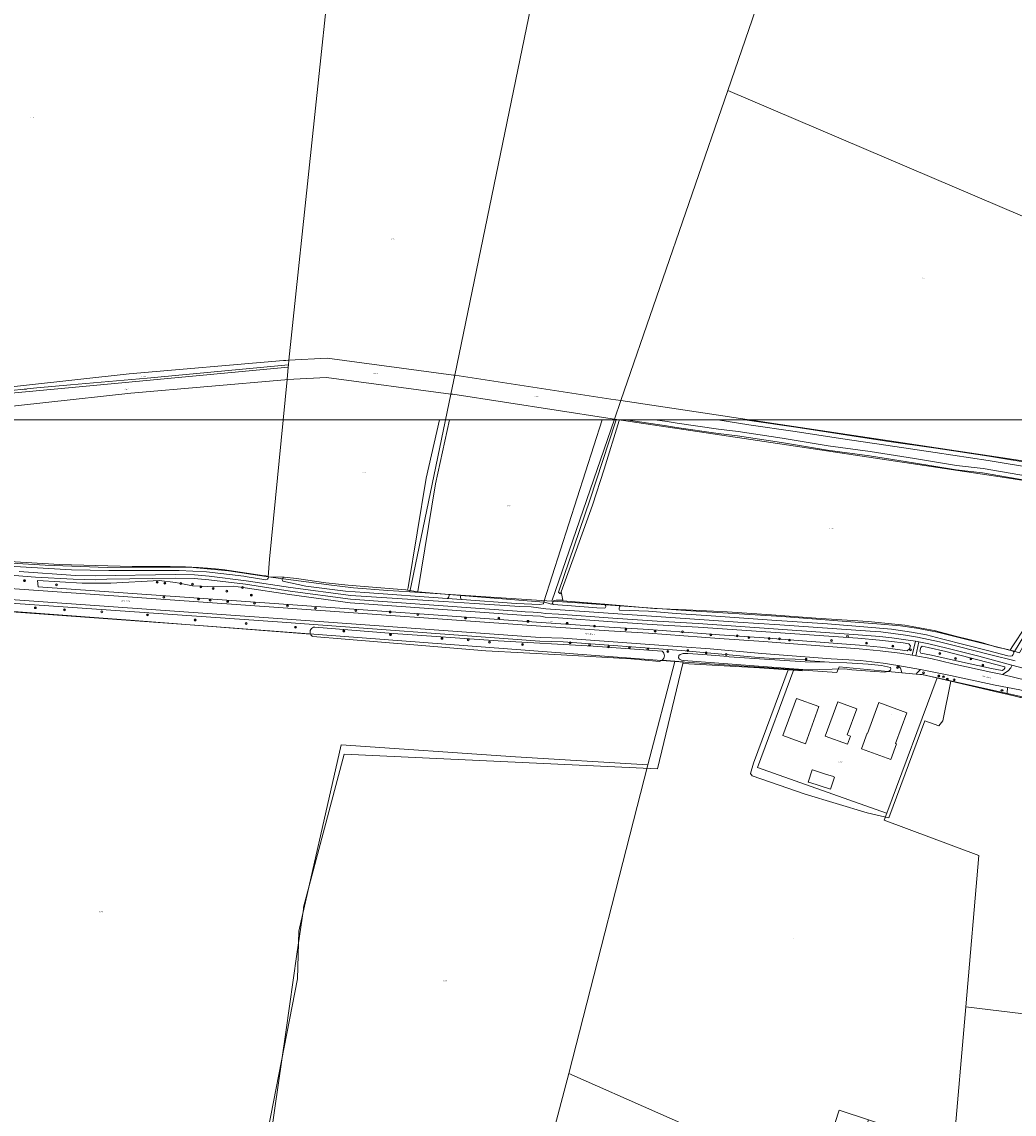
# Model space of a CAD drawing. Header units: metres. Extents: x 207466 to 209466, y 475780 to 477780.
# Tile 152 of 189: x 208137 to 208549, y 477073 to 477527. Entities that reach past the tile are written whole.
import ezdxf
from ezdxf.enums import TextEntityAlignment as Align

# ---------------------------------------------------------------- set-up
doc = ezdxf.new("R2010")
doc.units = ezdxf.units.M
doc.linetypes.add('IE-TERREINAFSCHEIDING-KUNSTMATIG', pattern=[0])
doc.layers.get('0').update_dxf_attribs({"color": 253, "linetype": 'CONTINUOUS'})
for name, color, linetype, lineweight, true_color in [('B-OG-WA-SLOOT_WATER-A', 7, 'CONTINUOUS', 0, 0x478c9a), ('B-RO-GR-BOOM-S', 7, 'CONTINUOUS', 0, 0x6d8a47), ('B-RO-GR-BOS_GEMENGD-GV', 7, 'CONTINUOUS', 0, 0x6d8a47), ('B-RO-GR-BOUWLAND-GV', 7, 'CONTINUOUS', 0, 0x6d8a47), ('B-RO-GR-GRAS-GV', 7, 'CONTINUOUS', 0, 0x6d8a47), ('B-RO-GR-HOUTWAL-GV', 7, 'CONTINUOUS', 0, 0x6d8a47), ('B-RO-KL-WATER_BRANDLEIDING_PUT-S', 7, 'CONTINUOUS', 0, 0x478c9a), ('B-RO-OG-BEBOUWING-GV', 7, 'CONTINUOUS', 0, 0xa50000), ('B-RO-OG-WATER_GREPPEL-GV', 7, 'CONTINUOUS', 0, 0x478c9a), ('B-RO-OG-WATER_SLOOT-GV', 7, 'CONTINUOUS', 0, 0x478c9a)]:
    doc.layers.add(name, color=color, linetype=linetype, lineweight=lineweight, true_color=true_color)
for name, color, linetype, lineweight in [('B-RO-IE-TERREINAFSCHEIDING_KUNSTMATIG_HEKWERK_RASTER-G', 253, 'IE-TERREINAFSCHEIDING-KUNSTMATIG', 0), ('B-RO-OG-BEBOUWING-T18', 7, 'CONTINUOUS', 0), ('B-RO-OG-TERREIN_CULTUURSCHEIDING-GV', 253, 'CONTINUOUS', 0), ('B-RO-OG-TERREIN_ERF-GV', 253, 'CONTINUOUS', 0), ('B-RO-OG-TOPOGRAFIE-T18', 7, 'CONTINUOUS', 0), ('B-RO-OG-WEG-GV', 253, 'CONTINUOUS', 0), ('B-RO-VH-VERHARDING_ASFALT-GV', 253, 'CONTINUOUS', 0), ('B-RO-VH-VERHARDING_BETONSTRAATSTEEN-GV', 253, 'CONTINUOUS', 0), ('B-WE-KG-GRENS_PERCEEL-GV', 150, 'CONTINUOUS', 18), ('B-WE-KG-GRENS_PERCEEL-S', 150, 'CONTINUOUS', 25)]:
    doc.layers.add(name, color=color, linetype=linetype, lineweight=lineweight)
doc.styles.add('NLCS-ISO', font='NLCS-ISO.ttf')
doc.styles.add('NLCS-ISO-M200-T18', font='NLCS-ISO.ttf', dxfattribs={"height": 1.8})

# ---------------------------------------------------------------- blocks, each defined once
blk = doc.blocks.new('SKL-WATER_BRANDKRAAN_BRANDPUT-SO1')
at = {"color": 0, "linetype": 'ByBlock', "lineweight": -2}
blk.add_ellipse((0, 0), major_axis=(2.5, 0), ratio=0.54, dxfattribs=at)
at = {"color": 0, "linetype": 'ByBlock', "lineweight": -2, "insert": (0.1554, 0), "char_height": 1.5, "attachment_point": 5, "line_spacing_factor": 0.8, "style": 'NLCS-ISO'}
blk.add_mtext('{\\C0;bk}', dxfattribs=at)
blk = doc.blocks.new('SGR-BOOM_01-SO1')
at = {"linetype": 'Continuous'}
h = blk.add_hatch(color=0, dxfattribs=at)
edge = h.paths.add_edge_path()
edge.add_arc((0, 0), 0.25, 0, 360)
at = {"color": 0, "linetype": 'ByBlock', "lineweight": -2}
for radius in [2, 0.25]:
    blk.add_circle((0, 0), radius, dxfattribs=at)
blk = doc.blocks.new('SKG-PERCEELNUMMER-SO')
at = {"style": 'NLCS-ISO', "oblique": 10, "flags": 1}
blk.add_attdef('GEMEENTECODE', text='', height=1.8, dxfattribs=at).set_placement((0, 2.6), align=Align.MIDDLE_CENTER)
at = {"style": 'NLCS-ISO', "oblique": 10}
blk.add_attdef('SECTIE', text='', height=1.8, dxfattribs=at).set_placement((-0.5, 0), align=Align.MIDDLE_RIGHT)
blk.add_attdef('PERCEELNUMMER', text='', height=1.8, dxfattribs=at).set_placement((0.5, 0), align=Align.MIDDLE_LEFT)

msp = doc.modelspace()

# ---------------------------------------------------------------- linework, layer by layer
at = {"layer": 'B-OG-WA-SLOOT_WATER-A', "flags": 128}
for points in [[(208426.1, 477361.42), (208399.99, 477361.42), (208405.09, 477360.67), (208409.19, 477359.99), (208426.44, 477357.44), (208434.53, 477356.47), (208452.85, 477353.69), (208471.98, 477350.55), (208489.4, 477348.18), (208507.81, 477345.29), (208525.38, 477342.37), (208536.37, 477341.09), (208554.9, 477337.99)], [(208557.77, 477341.27), (208538.52, 477344.41), (208516.48, 477347.74), (208495.93, 477350.77), (208477.06, 477353.59), (208458.33, 477356.47), (208438.99, 477359.3), (208426.1, 477361.42)]]:
    msp.add_lwpolyline(points, dxfattribs=at)
at = {"layer": 'B-RO-GR-BOS_GEMENGD-GV', "flags": 128}
for points in [[(208256.79, 477272.26), (208181.8, 477278.05), (208008.32, 477290.94), (207922.26, 477297.69), (207919.07, 477297.96), (207919.13, 477295.8), (207919.74, 477293.6), (207920.72, 477291.54), (207920.99, 477290.96), (207920.93, 477290.93), (207921.58, 477289.28), (207923.32, 477286.16), (207932.64, 477268.1), (207948.08, 477239.93), (207961.33, 477213.82), (207971.35, 477194.89), (207981.41, 477176.97), (207991.3, 477158.84), (208005.14, 477132.04), (208016.75, 477110.97), (208026.71, 477092.18), (208037.51, 477071.24)], [(208401.89, 477260.98), (208390.02, 477261.98), (208360.98, 477263.65), (208329.73, 477265.34), (208299.71, 477267.88), (208271.25, 477270.25), (208257.77, 477271.32)], [(208237.16, 477041.77), (208246.49, 477106.89), (208251.13, 477139.3), (208253.81, 477158.04), (208253.93, 477158.89), (208270.74, 477222.39), (208401.04, 477216.31), (208411.59, 477260.15)], [(208411.59, 477260.15), (208411.74, 477260.78), (208402.91, 477261.43)]]:
    msp.add_lwpolyline(points, dxfattribs=at)
at = {"layer": 'B-RO-GR-BOS_GEMENGD-GV'}
for centre, radius, start, end in [((208258.62, 477273.17), 2.04, 206.603, 245.4846), ((208401.45, 477263.37), 2.43, 280.315, 307.0081)]:
    msp.add_arc(centre, radius, start, end, dxfattribs=at)
at = {"layer": 'B-RO-GR-BOUWLAND-GV', "flags": 128}
for points in [[(208387.91, 477361.42), (208385.3, 477361.42), (208385.17, 477361.02), (208378.81, 477340.92), (208374.05, 477325.9), (208365.92, 477303.56), (208360.95, 477289.92), (208361.7, 477286.41), (208361.74, 477286.2), (208378.97, 477284.72), (208385.52, 477284.16), (208399.84, 477282.93), (208413.02, 477282.45), (208429.96, 477281.55), (208448.37, 477280.26), (208466.91, 477278.9), (208488.63, 477277.56), (208503.82, 477276.04), (208516.08, 477273.79), (208525.44, 477271.3), (208535.68, 477268.79), (208542.14, 477266.88), (208546.7, 477265.88), (208547.7, 477265.59), (208548.54, 477267.03), (208559.77, 477284.19)], [(208554.63, 477336.21), (208536.11, 477339.31), (208525.13, 477340.58), (208507.52, 477343.52), (208489.14, 477346.4), (208471.71, 477348.77), (208452.57, 477351.91), (208434.29, 477354.68), (208426.2, 477355.66), (208408.91, 477358.21), (208404.81, 477358.89), (208390.81, 477360.97), (208387.91, 477361.42)], [(208607.45, 477361.42), (208437.15, 477361.42), (208439.27, 477361.08), (208458.59, 477358.25), (208477.33, 477355.37), (208496.19, 477352.55), (208516.74, 477349.52), (208538.79, 477346.19), (208558.04, 477343.05), (208576.77, 477340.48), (208582.91, 477339.74), (208583.49, 477338.87), (208583.78, 477336.81), (208586.65, 477336.26), (208589.33, 477335.87), (208590.66, 477335.79), (208592.28, 477335.28), (208593.13, 477337.45), (208598.95, 477347.77), (208599.66, 477348.71), (208607.45, 477361.42)]]:
    msp.add_lwpolyline(points, dxfattribs=at)
at = {"layer": 'B-RO-GR-GRAS-GV', "flags": 128}
for points in [[(208310.44, 477361.42), (208085.17, 477361.42)], [(208124.52, 477302.84), (208152.43, 477301.22), (208182.7, 477300.35), (208198.43, 477300.46), (208204.89, 477300.21), (208210.26, 477300), (208215.72, 477299.59), (208220.23, 477299.21), (208237.68, 477296.55), (208238.28, 477296.47), (208239.46, 477296.17), (208245.86, 477296.01), (208250.95, 477295.38), (208263.15, 477293.65), (208272.41, 477292.67), (208284.19, 477291.72), (208296.47, 477290.69), (208297.16, 477290.57), (208297.35, 477291.64), (208304.89, 477337.14), (208310.44, 477361.42)], [(208378.03, 477361.42), (208314.57, 477361.42), (208308.74, 477334.82), (208301.45, 477290.04), (208301.42, 477289.84), (208314.26, 477288.78), (208319.3, 477288.37), (208353.72, 477285.53), (208353.79, 477285.73), (208378.03, 477361.42)], [(208122.04, 477301.16), (208140.92, 477299.95), (208157.49, 477299.02), (208172.96, 477298.77), (208188.14, 477298.8), (208202.17, 477298.71), (208213.58, 477298.12), (208229.04, 477296.32), (208229.6, 477296.19), (208238.25, 477294.92), (208238.92, 477295.14), (208239.23, 477295.54), (208239.46, 477296.17), (208238.28, 477296.47)], [(208238.28, 477296.47), (208237.68, 477296.55), (208220.23, 477299.21), (208215.72, 477299.59), (208210.26, 477300), (208204.89, 477300.21), (208198.43, 477300.46), (208182.7, 477300.35), (208152.43, 477301.22), (208124.52, 477302.84)]]:
    msp.add_lwpolyline(points, dxfattribs=at)
at = {"layer": 'B-RO-GR-HOUTWAL-GV', "flags": 128}
for points in [[(208314.57, 477361.42), (208310.44, 477361.42), (208304.89, 477337.14), (208297.35, 477291.64), (208297.16, 477290.57), (208301.42, 477289.84), (208301.45, 477290.04), (208308.74, 477334.82), (208314.57, 477361.42)], [(208383.9, 477361.42), (208378.03, 477361.42), (208353.79, 477285.73), (208356.79, 477284.8), (208357.38, 477285.07), (208357.4, 477285.23), (208357.81, 477286.08), (208358.15, 477286.31), (208358.86, 477286.43), (208361.33, 477286.43), (208361.7, 477286.41), (208360.95, 477289.92), (208360.66, 477289.26), (208360.48, 477289.08), (208360.24, 477289.29), (208359.91, 477289.72), (208373.03, 477328.32), (208383.49, 477360.12), (208383.9, 477361.42)], [(208228.73, 477291.62), (208224.61, 477292.25), (208216.99, 477291.95), (208207.68, 477292.32), (208202.17, 477293.48), (208200.6, 477293.81), (208193.9, 477294.56), (208173.79, 477293.44), (208161.87, 477293.44), (208143.33, 477294.55), (208143.57, 477291.96), (208243.62, 477284.84), (208352.67, 477277.16), (208362.97, 477276.39), (208380.95, 477275.18), (208397.43, 477274.17), (208426.75, 477271.98), (208445.33, 477270.76), (208457.76, 477269.77), (208484.96, 477267.73), (208493.79, 477266.86), (208501.94, 477265.84), (208504.78, 477265.38), (208505.85, 477266.13), (208506.26, 477267.45), (208505.46, 477268.25), (208503.1, 477268.62), (208498.25, 477269.26), (208493.37, 477269.77), (208484.36, 477270.56), (208417.9, 477275.18), (208400.83, 477276.22), (208382.39, 477277.43), (208359.78, 477279.03), (208354.27, 477279.32), (208352.43, 477279.72), (208349.25, 477279.97), (208345.97, 477280.04), (208344.48, 477280.21), (208273.23, 477285.36), (208248.12, 477288.73), (208229.61, 477291.51), (208228.73, 477291.62)], [(208510.56, 477264.38), (208514.91, 477263.59), (208524.09, 477261.43), (208539.84, 477258), (208544.34, 477257.22), (208545.04, 477257.55), (208545.44, 477258.15), (208545.44, 477258.67), (208534.23, 477261.64), (208520.96, 477265.03), (208513.49, 477266.78), (208511.1, 477267.25), (208510.44, 477266.77), (208510.05, 477265.19), (208510.56, 477264.38)]]:
    msp.add_lwpolyline(points, dxfattribs=at)
at = {"layer": 'B-RO-IE-TERREINAFSCHEIDING_KUNSTMATIG_HEKWERK_RASTER-G', "flags": 128}
msp.add_lwpolyline([(208399.84, 477282.93), (208361.74, 477286.2)], dxfattribs=at)
at = {"layer": 'B-RO-OG-BEBOUWING-GV', "flags": 128}
for points in [[(208458.77, 477245.56), (208453.2, 477230.11), (208462.6, 477226.72), (208468.17, 477242.17), (208458.77, 477245.56)], [(208481.26, 477229.96), (208479.89, 477230.46), (208483.91, 477241.28), (208476, 477244.22), (208470.7, 477229.95), (208479.98, 477226.51), (208481.26, 477229.96)], [(208488.15, 477231.11), (208485.79, 477224.59), (208498.09, 477220.14), (208500.44, 477226.64), (208500.02, 477226.79), (208504.65, 477239.6), (208492.99, 477243.82), (208488.35, 477231.04), (208488.15, 477231.11)], [(208473.82, 477213.21), (208471.36, 477213.98), (208465.54, 477215.85), (208465.33, 477215.91), (208463.68, 477210.79), (208463.94, 477210.71), (208472.96, 477207.81), (208474.58, 477212.9), (208473.82, 477213.21)]]:
    msp.add_lwpolyline(points, dxfattribs=at)
at = {"layer": 'B-RO-OG-TERREIN_CULTUURSCHEIDING-GV', "flags": 128}
for points in [[(208243.1, 477277.34), (208120.1, 477286), (207924.08, 477300.38), (207922.26, 477297.69), (208008.32, 477290.94), (208181.8, 477278.05), (208256.79, 477272.26)], [(208313.61, 477287.11), (208319.63, 477286.68)], [(208319.3, 477288.37), (208314.26, 477288.78)], [(208402.91, 477261.43), (208411.74, 477260.78), (208411.59, 477260.15), (208443.47, 477258.34), (208455.36, 477257.47), (208461.24, 477257.04), (208461.43, 477257.65), (208411.89, 477261.38), (208410.95, 477261.45), (208410.23, 477261.84), (208409.78, 477262.41), (208409.94, 477263.37), (208410.43, 477263.81), (208411.66, 477264.21), (208413.66, 477264.28), (208419.83, 477263.84), (208430.42, 477262.96), (208430.85, 477262.87), (208462.4, 477260.73), (208472.45, 477260.63), (208462.58, 477261.3), (208462.7, 477261.7), (208449.41, 477262.19), (208441.52, 477262.72), (208411.03, 477265.5), (208361.79, 477269.14), (208352.17, 477269.37), (208243.1, 477277.34)], [(208258.54, 477275.22), (208291.11, 477272.58), (208334.83, 477269.58), (208374.36, 477267.28), (208403.02, 477265.22)]]:
    msp.add_lwpolyline(points, dxfattribs=at)
at = {"layer": 'B-RO-OG-TERREIN_CULTUURSCHEIDING-GV'}
for centre, radius, start, end in [((208313.28, 477288.21), 1.14, 286.8047, 30.3168), ((208320.3, 477287.69), 1.21, 145.7461, 236.3102), ((208258.62, 477273.18), 2.04, 92.1985, 206.5777), ((208401.45, 477263.37), 2.43, 306.9986, 49.5813)]:
    msp.add_arc(centre, radius, start, end, dxfattribs=at)
at = {"layer": 'B-RO-OG-TERREIN_ERF-GV', "flags": 128}
for points in [[(208481.76, 477257.49), (208478.93, 477257.87), (208463.23, 477257.48), (208461.43, 477257.65), (208461.24, 477257.04), (208455.36, 477257.47), (208440.97, 477218.7), (208439.7, 477214.36), (208440.44, 477213.4), (208462.43, 477205.86), (208488.26, 477198.05), (208497.21, 477195.94), (208512.23, 477236.3), (208517.98, 477234.16), (208519.66, 477236.32), (208522.93, 477252.72), (208511.07, 477255.46), (208508.56, 477255.7), (208502.61, 477256.27), (208496.95, 477256.81), (208495.45, 477256.53), (208491.43, 477256.7), (208481.76, 477257.49)], [(208453.2, 477230.11), (208458.77, 477245.56), (208468.17, 477242.17), (208462.6, 477226.72), (208453.2, 477230.11)], [(208470.7, 477229.95), (208476, 477244.22), (208483.91, 477241.28), (208479.89, 477230.46), (208481.26, 477229.96), (208479.98, 477226.51), (208470.7, 477229.95)], [(208492.99, 477243.82), (208504.65, 477239.6), (208500.02, 477226.79), (208500.44, 477226.64), (208498.09, 477220.14), (208485.79, 477224.59), (208488.15, 477231.11), (208488.35, 477231.04), (208492.99, 477243.82)], [(208463.94, 477210.71), (208463.68, 477210.79), (208465.33, 477215.91), (208465.54, 477215.85), (208471.36, 477213.98), (208473.82, 477213.21), (208474.58, 477212.9), (208472.96, 477207.81), (208463.94, 477210.71)]]:
    msp.add_lwpolyline(points, dxfattribs=at)
at = {"layer": 'B-RO-OG-WATER_GREPPEL-GV', "flags": 128}
for points in [[(208385.3, 477361.42), (208383.9, 477361.42), (208383.49, 477360.12), (208373.03, 477328.32), (208359.91, 477289.72), (208360.24, 477289.29), (208360.48, 477289.08), (208360.66, 477289.26), (208360.95, 477289.92), (208365.92, 477303.56), (208374.05, 477325.9), (208378.81, 477340.92), (208385.17, 477361.02), (208385.3, 477361.42)], [(208319.63, 477286.68), (208342.35, 477285.06), (208352.06, 477284.59), (208353.66, 477284.95), (208353.72, 477285.53), (208319.3, 477288.37)], [(208361.74, 477286.2), (208361.7, 477286.41), (208361.33, 477286.43), (208358.86, 477286.43), (208358.15, 477286.31), (208357.81, 477286.08), (208357.4, 477285.23), (208357.38, 477285.07), (208357.67, 477284.56), (208363.5, 477284.15), (208375.76, 477283.27), (208379.04, 477283.11), (208379.31, 477283.24), (208379.47, 477283.49), (208379.5, 477283.74), (208379.44, 477284.17), (208378.97, 477284.72), (208361.74, 477286.2)], [(208399.84, 477282.93), (208385.52, 477284.16), (208385.45, 477284.12), (208385.2, 477283.71), (208385.06, 477283.07), (208385.11, 477282.56), (208385.29, 477282.28), (208397.3, 477281.84), (208408.75, 477280.84), (208423.3, 477279.92), (208448.56, 477278.09), (208471.68, 477276.61), (208486.85, 477275.37), (208498.38, 477274.33), (208506.63, 477273.09), (208512.85, 477272.02), (208519.14, 477270.28), (208538.77, 477265.41), (208546.69, 477263.34), (208547.67, 477263.19), (208548.46, 477263.31), (208548.93, 477263.79), (208549.23, 477264.41), (208549.2, 477264.81), (208548.78, 477265.29), (208547.7, 477265.59), (208546.7, 477265.88), (208542.14, 477266.88), (208535.68, 477268.79), (208525.44, 477271.3), (208516.08, 477273.79), (208503.82, 477276.04), (208488.63, 477277.56), (208466.91, 477278.9), (208448.37, 477280.26), (208429.96, 477281.55), (208413.02, 477282.45), (208399.84, 477282.93)]]:
    msp.add_lwpolyline(points, dxfattribs=at)
at = {"layer": 'B-RO-OG-WATER_GREPPEL-GV'}
msp.add_arc((208320.3, 477287.69), 1.21, 145.7461, 236.3102, dxfattribs=at)
at = {"layer": 'B-RO-OG-WATER_SLOOT-GV', "flags": 128}
for points in [[(208437.15, 477361.42), (208387.91, 477361.42), (208390.81, 477360.97), (208404.81, 477358.89), (208408.91, 477358.21), (208426.2, 477355.66), (208434.29, 477354.68), (208452.57, 477351.91), (208471.71, 477348.77), (208489.14, 477346.4), (208507.52, 477343.52), (208525.13, 477340.58), (208536.11, 477339.31), (208554.63, 477336.21)], [(208426.1, 477361.42), (208399.99, 477361.42), (208405.09, 477360.67), (208409.19, 477359.99), (208426.44, 477357.44), (208434.53, 477356.47), (208452.85, 477353.69), (208471.98, 477350.55), (208489.4, 477348.18), (208507.81, 477345.29), (208525.38, 477342.37), (208536.37, 477341.09), (208554.9, 477337.99)], [(208557.77, 477341.27), (208538.52, 477344.41), (208516.48, 477347.74), (208495.93, 477350.77), (208477.06, 477353.59), (208458.33, 477356.47), (208438.99, 477359.3), (208426.1, 477361.42)], [(208558.04, 477343.05), (208538.79, 477346.19), (208516.74, 477349.52), (208496.19, 477352.55), (208477.33, 477355.37), (208458.59, 477358.25), (208439.27, 477361.08), (208437.15, 477361.42)], [(208284.19, 477291.72), (208272.41, 477292.67), (208263.15, 477293.65), (208250.95, 477295.38), (208245.86, 477296.01), (208245.22, 477295.75), (208245, 477294.99), (208245.28, 477294.29), (208254.8, 477292.17), (208271.37, 477290.2), (208279.33, 477289.56), (208313.61, 477287.11)], [(208314.26, 477288.78), (208301.42, 477289.84), (208297.16, 477290.57), (208296.47, 477290.69), (208284.19, 477291.72)], [(208334.83, 477269.58), (208291.11, 477272.58), (208258.54, 477275.22)], [(208257.77, 477271.32), (208271.25, 477270.25), (208299.71, 477267.88), (208329.73, 477265.34), (208360.98, 477263.65), (208390.02, 477261.98), (208401.89, 477260.98)], [(208403.02, 477265.22), (208374.36, 477267.28), (208334.83, 477269.58)], [(208410.43, 477263.81), (208409.94, 477263.37), (208409.78, 477262.41), (208410.23, 477261.84), (208410.95, 477261.45), (208411.89, 477261.38), (208461.43, 477257.65), (208463.23, 477257.48), (208478.93, 477257.87), (208481.76, 477257.49), (208491.43, 477256.7), (208495.45, 477256.53), (208496.95, 477256.81), (208497.24, 477256.86), (208497.84, 477257.38), (208498, 477257.91), (208497.85, 477258.47), (208494.21, 477259.23), (208488.57, 477259.85), (208479.8, 477260.35), (208472.45, 477260.63), (208462.4, 477260.73), (208430.85, 477262.87), (208430.42, 477262.96), (208419.83, 477263.84), (208413.66, 477264.28), (208411.66, 477264.21), (208410.43, 477263.81)]]:
    msp.add_lwpolyline(points, dxfattribs=at)
at = {"layer": 'B-RO-OG-WATER_SLOOT-GV'}
for centre, radius, start, end in [((208313.28, 477288.21), 1.14, 286.8047, 30.3168), ((208258.62, 477273.18), 2.04, 92.1985, 206.5777), ((208258.62, 477273.17), 2.04, 206.603, 245.4846), ((208401.45, 477263.37), 2.43, 306.9986, 49.5813), ((208401.45, 477263.37), 2.43, 280.315, 307.0081)]:
    msp.add_arc(centre, radius, start, end, dxfattribs=at)
at = {"layer": 'B-RO-OG-WEG-GV', "flags": 128}
for points in [[(208610.39, 477361.42), (208607.45, 477361.42), (208599.66, 477348.71), (208598.95, 477347.77), (208593.13, 477337.45), (208592.28, 477335.28), (208591.89, 477334.64), (208581.32, 477317.09), (208559.77, 477284.19), (208548.54, 477267.03), (208547.7, 477265.59), (208548.78, 477265.29), (208551.53, 477264.52), (208551.66, 477264.79), (208552.9, 477267.07), (208553.74, 477268.52), (208555.5, 477271.16), (208559.6, 477277.12), (208603.88, 477350.59), (208610.39, 477361.42)], [(208551.53, 477264.52), (208548.78, 477265.29), (208549.2, 477264.81), (208549.23, 477264.41), (208548.93, 477263.79), (208548.46, 477263.31), (208547.67, 477263.19), (208546.69, 477263.34), (208538.77, 477265.41), (208519.14, 477270.28), (208512.85, 477272.02), (208506.63, 477273.09), (208498.38, 477274.33), (208486.85, 477275.37), (208471.68, 477276.61), (208448.56, 477278.09), (208423.3, 477279.92), (208408.75, 477280.84), (208397.3, 477281.84), (208385.29, 477282.28), (208385.11, 477282.56), (208385.06, 477283.07), (208385.2, 477283.71), (208385.45, 477284.12), (208385.52, 477284.16), (208378.97, 477284.72), (208379.44, 477284.17), (208379.5, 477283.74), (208379.47, 477283.49), (208379.31, 477283.24), (208379.04, 477283.11), (208375.76, 477283.27), (208363.5, 477284.15), (208357.67, 477284.56), (208357.38, 477285.07), (208356.79, 477284.8), (208353.79, 477285.73), (208353.72, 477285.53), (208353.66, 477284.95), (208352.06, 477284.59), (208342.35, 477285.06), (208319.63, 477286.68), (208313.61, 477287.11), (208279.33, 477289.56), (208271.37, 477290.2), (208254.8, 477292.17), (208245.28, 477294.29), (208245, 477294.99), (208245.22, 477295.75), (208245.86, 477296.01), (208239.46, 477296.17), (208239.23, 477295.54), (208238.92, 477295.14), (208238.25, 477294.92), (208229.6, 477296.19), (208229.04, 477296.32), (208213.58, 477298.12), (208202.17, 477298.71), (208188.14, 477298.8), (208172.96, 477298.77), (208157.49, 477299.02), (208140.92, 477299.95), (208122.04, 477301.16)], [(208119.97, 477292.13), (208243.52, 477283.34), (208352.56, 477275.67), (208362.87, 477274.89), (208380.85, 477273.68), (208397.33, 477272.67), (208426.64, 477270.48), (208445.22, 477269.27), (208457.64, 477268.27), (208484.83, 477266.23), (208493.62, 477265.37), (208501.72, 477264.36), (208506.92, 477263.49), (208508.24, 477269.33), (208503.32, 477270.11), (208498.43, 477270.75), (208493.51, 477271.26), (208484.48, 477272.06), (208418, 477276.68), (208400.93, 477277.72), (208382.49, 477278.93), (208359.87, 477280.53), (208354.47, 477280.81), (208352.65, 477281.21), (208349.33, 477281.47), (208346.07, 477281.54), (208344.62, 477281.7), (208273.39, 477286.86), (208248.33, 477290.22), (208229.81, 477293), (208214.47, 477294.88), (208208.44, 477295.46), (208200.62, 477295.57), (208172.08, 477295.08), (208167.29, 477294.93), (208158.08, 477295.08), (208142.52, 477296.02), (208126.62, 477297.28)], [(208135.71, 477298.29), (208159.11, 477296.73), (208167.33, 477296.46), (208200.61, 477297.06), (208208.52, 477296.95), (208214.63, 477296.35), (208230.01, 477294.47), (208248.54, 477291.69), (208273.58, 477288.33), (208312.08, 477285.85), (208324.92, 477285.09), (208343.87, 477283.74), (208348.55, 477283.6), (208354.65, 477282.87), (208434.41, 477277.3), (208451.86, 477276.17), (208489.5, 477273.56), (208493.93, 477273.2), (208504.08, 477271.89), (208509.08, 477271.02), (208518.22, 477269.09), (208526.02, 477267.19), (208539.55, 477263.67), (208549.71, 477261.17)], [(208228.73, 477291.62), (208229.61, 477291.51), (208248.12, 477288.73), (208273.23, 477285.36), (208344.48, 477280.21), (208345.97, 477280.04), (208349.25, 477279.97), (208352.43, 477279.72), (208354.27, 477279.32), (208359.78, 477279.03), (208382.39, 477277.43), (208400.83, 477276.22), (208417.9, 477275.18), (208484.36, 477270.56), (208493.37, 477269.77), (208498.25, 477269.26), (208503.1, 477268.62), (208505.46, 477268.25), (208506.26, 477267.45), (208505.85, 477266.13), (208504.78, 477265.38), (208501.94, 477265.84), (208493.79, 477266.86), (208484.96, 477267.73), (208457.76, 477269.77), (208445.33, 477270.76), (208426.75, 477271.98), (208397.43, 477274.17), (208380.95, 477275.18), (208362.97, 477276.39), (208352.67, 477277.16), (208243.62, 477284.84), (208143.57, 477291.96), (208143.33, 477294.55), (208161.87, 477293.44), (208173.79, 477293.44), (208193.9, 477294.56), (208200.6, 477293.81), (208202.17, 477293.48), (208207.68, 477292.32), (208216.99, 477291.95), (208224.61, 477292.25), (208228.73, 477291.62)], [(208120.1, 477286), (208243.1, 477277.34), (208352.17, 477269.37), (208361.79, 477269.14), (208411.03, 477265.5), (208441.52, 477262.72), (208449.41, 477262.19), (208462.7, 477261.7), (208462.58, 477261.3), (208472.45, 477260.63), (208479.8, 477260.35), (208488.57, 477259.85), (208494.21, 477259.23), (208497.85, 477258.47), (208498, 477257.91), (208497.84, 477257.38), (208497.24, 477256.86), (208496.95, 477256.81), (208502.61, 477256.27), (208502.61, 477256.41), (208502.02, 477258.2), (208500.95, 477259.22), (208494.9, 477260.28), (208485.37, 477261.37), (208473.17, 477262.1), (208444.41, 477264.2), (208422.99, 477266.17), (208411.14, 477267), (208382.58, 477269.06), (208361.86, 477270.64), (208352.24, 477270.87), (208243.2, 477278.84), (208120.2, 477287.5)], [(208548.33, 477259.45), (208534.61, 477263.09), (208521.32, 477266.48), (208513.8, 477268.25), (208509.72, 477269.04), (208508.4, 477263.25), (208514.6, 477262.12), (208523.76, 477259.97), (208539.54, 477256.53), (208544.49, 477255.59), (208546.77, 477257.07), (208547.91, 477258.3), (208548.33, 477259.06), (208548.33, 477259.45)], [(208510.56, 477264.38), (208510.05, 477265.19), (208510.44, 477266.77), (208511.1, 477267.25), (208513.49, 477266.78), (208520.96, 477265.03), (208534.23, 477261.64), (208545.44, 477258.67), (208545.44, 477258.15), (208545.04, 477257.55), (208544.34, 477257.22), (208539.84, 477258), (208524.09, 477261.43), (208514.91, 477263.59), (208510.56, 477264.38)], [(208522.93, 477252.72), (208543.07, 477248.06), (208546.31, 477247.31), (208546.34, 477247.8), (208546.57, 477250.14), (208541.34, 477251.14), (208522.89, 477255.13), (208510.42, 477257.54), (208508.97, 477256.27), (208508.56, 477255.7), (208511.07, 477255.46), (208522.93, 477252.72)]]:
    msp.add_lwpolyline(points, dxfattribs=at)
at = {"layer": 'B-RO-VH-VERHARDING_ASFALT-GV', "flags": 128}
for points in [[(208126.62, 477297.28), (208142.52, 477296.02), (208158.08, 477295.08), (208167.29, 477294.93), (208172.08, 477295.08), (208200.62, 477295.57), (208208.44, 477295.46), (208214.47, 477294.88), (208229.81, 477293), (208248.33, 477290.22), (208273.39, 477286.86), (208344.62, 477281.7), (208346.07, 477281.54), (208349.33, 477281.47), (208352.65, 477281.21), (208354.47, 477280.81), (208359.87, 477280.53), (208382.49, 477278.93), (208400.93, 477277.72), (208418, 477276.68), (208484.48, 477272.06), (208493.51, 477271.26), (208498.43, 477270.75), (208503.32, 477270.11), (208508.24, 477269.33), (208509.72, 477269.04), (208513.8, 477268.25), (208521.32, 477266.48), (208534.61, 477263.09), (208548.33, 477259.45), (208553.06, 477258.11)], [(208549.71, 477261.17), (208539.55, 477263.67), (208526.02, 477267.19), (208518.22, 477269.09), (208509.08, 477271.02), (208504.08, 477271.89), (208493.93, 477273.2), (208489.5, 477273.56), (208451.86, 477276.17), (208434.41, 477277.3), (208354.65, 477282.87), (208348.55, 477283.6), (208343.87, 477283.74), (208324.92, 477285.09), (208312.08, 477285.85), (208273.58, 477288.33), (208248.54, 477291.69), (208230.01, 477294.47), (208214.63, 477296.35), (208208.52, 477296.95), (208200.61, 477297.06), (208167.33, 477296.46), (208159.11, 477296.73), (208135.71, 477298.29)], [(208380.85, 477273.68), (208362.87, 477274.89), (208352.56, 477275.67), (208243.52, 477283.34), (208119.97, 477292.13)], [(208120.2, 477287.5), (208243.2, 477278.84), (208352.24, 477270.87), (208361.86, 477270.64), (208382.58, 477269.06), (208411.14, 477267), (208422.99, 477266.17), (208444.41, 477264.2), (208473.17, 477262.1), (208485.37, 477261.37), (208494.9, 477260.28), (208500.95, 477259.22), (208510.42, 477257.54), (208522.89, 477255.13), (208541.34, 477251.14), (208546.57, 477250.14), (208551.68, 477249.16)], [(208554.74, 477253.08), (208544.49, 477255.59), (208539.54, 477256.53), (208523.76, 477259.97), (208514.6, 477262.12), (208508.4, 477263.25), (208506.92, 477263.49), (208501.72, 477264.36), (208493.62, 477265.37), (208484.83, 477266.23), (208457.64, 477268.27), (208445.22, 477269.27), (208426.64, 477270.48), (208397.33, 477272.67), (208380.85, 477273.68)]]:
    msp.add_lwpolyline(points, dxfattribs=at)
at = {"layer": 'B-RO-VH-VERHARDING_BETONSTRAATSTEEN-GV', "flags": 128}
for points in [[(208509.72, 477269.04), (208508.24, 477269.33), (208506.92, 477263.49), (208508.4, 477263.25), (208509.72, 477269.04)], [(208510.42, 477257.54), (208500.95, 477259.22), (208502.02, 477258.2), (208502.61, 477256.41), (208502.61, 477256.27), (208508.56, 477255.7), (208508.97, 477256.27), (208510.42, 477257.54)], [(208553.06, 477258.11), (208548.33, 477259.45), (208548.33, 477259.06), (208547.91, 477258.3), (208546.77, 477257.07), (208544.49, 477255.59), (208554.74, 477253.08), (208554.61, 477253.27), (208553.88, 477255.34), (208553.06, 477258.11)], [(208555.54, 477248.18), (208551.68, 477249.16), (208546.57, 477250.14), (208546.34, 477247.8), (208546.31, 477247.31), (208550.27, 477246.39), (208551.95, 477246), (208552.12, 477245.96), (208553.97, 477247.16), (208555.54, 477248.18)]]:
    msp.add_lwpolyline(points, dxfattribs=at)
at = {"layer": 'B-WE-KG-GRENS_PERCEEL-GV'}
for points in [[(208266.89, 477566.92), (208348.43, 477532.96), (208316.74, 477379.91), (208381.58, 477369.99), (208385.8, 477369.36), (208430.26, 477498.28), (208457.93, 477578.78), (208399.88, 477589.21), (208346.36, 477757.5), (208337.88, 477755.88), (208202.32, 477730.99), (208044.98, 477702.22), (208029.61, 477642.78), (208015.54, 477588.72), (208132.15, 477580.32), (208135.26, 477619.56), (208273.88, 477629.07)], [(208457.93, 477578.78), (208430.26, 477498.28), (208637.57, 477409.9), (208643.47, 477407.38), (208746.78, 477574.32), (208704.86, 477558.38), (208656.23, 477551.73), (208589.74, 477559.96), (208526.14, 477591.34), (208491.88, 477622.89), (208489.83, 477626.88), (208485.67, 477634.16), (208481.98, 477647.72), (208481.93, 477647.85)], [(208266.89, 477566.92), (208247.84, 477386.14), (208263.7, 477387.02), (208316.17, 477379.98), (208316.74, 477379.91), (208348.43, 477532.96)], [(208385.8, 477369.36), (208438.3, 477361.51), (208544.54, 477345.61), (208593.86, 477338.04), (208606.19, 477358.27), (208624.65, 477389.47), (208637.57, 477409.9), (208430.26, 477498.28)], [(208079.01, 477368.15), (208089.18, 477369.69), (208107.53, 477371.35), (208126.93, 477373.04), (208143.08, 477374.64), (208157.05, 477375.92), (208188.82, 477378.72), (208247.64, 477384.27), (208247.84, 477386.14), (208246.59, 477386.07), (208245.51, 477386.01), (208181.38, 477380.42), (208114.71, 477373.16), (208110.42, 477372.69), (208104.5, 477371.97), (208098.59, 477371.18), (208092.69, 477370.34), (208086.8, 477369.44), (208080.92, 477368.47)], [(208247.64, 477384.27), (208247.54, 477383.25), (208247.03, 477378.08), (208263.39, 477378.99), (208315.11, 477372.05), (208316.74, 477379.91), (208316.17, 477379.98), (208263.7, 477387.02), (208247.84, 477386.14)], [(208078.95, 477368.14), (208075.91, 477367.55), (208068.85, 477366.07), (208051.2, 477362.34), (208048.89, 477361.87), (208034.45, 477358.51), (208034.22, 477357.09), (208056.13, 477361.8), (208076.99, 477366.64), (208085.4, 477367.97), (208090.21, 477368.53), (208105.87, 477370.06), (208127.95, 477371.99), (208160.64, 477375.11), (208247.54, 477383.25), (208247.64, 477384.27), (208188.82, 477378.72), (208157.05, 477375.92), (208143.08, 477374.64), (208126.93, 477373.04), (208107.53, 477371.35), (208089.18, 477369.69), (208079.01, 477368.15), (208078.99, 477368.14)], [(208239.17, 477296.16), (208265.54, 477292.68), (208274.73, 477291.6), (208288.9, 477290.45), (208298.09, 477289.85), (208315.11, 477372.05), (208263.39, 477378.99), (208247.03, 477378.08), (208239.73, 477303.41)], [(208316.74, 477379.91), (208315.11, 477372.05), (208315.89, 477371.95), (208380.37, 477362.09), (208383.15, 477361.67), (208385.8, 477369.36), (208381.58, 477369.99)], [(208380.37, 477362.09), (208315.89, 477371.95), (208315.11, 477372.05), (208298.09, 477289.85), (208357.06, 477285.99), (208383.15, 477361.67)], [(208438.3, 477361.51), (208385.8, 477369.36), (208383.15, 477361.67), (208437.12, 477353.59), (208543.42, 477337.69), (208589.35, 477330.64), (208593.86, 477338.04), (208544.54, 477345.61)], [(208437.12, 477353.59), (208383.15, 477361.67), (208357.06, 477285.99), (208365.88, 477285.4), (208412.64, 477282.1), (208452.72, 477279.58), (208492.17, 477276.6), (208502.08, 477275.73), (208508.71, 477274.79), (208517.48, 477273.08), (208544.69, 477266.31), (208549.38, 477265.09), (208581.73, 477318.14), (208589.35, 477330.64), (208543.42, 477337.69)], [(208233.45, 477036.73), (208233.65, 477038.21), (208251.42, 477129.05), (208251.94, 477148.85), (208269.57, 477226.26), (208341.99, 477221.25), (208397.08, 477218.03), (208408.22, 477260.98), (208208.71, 477276.01), (208100, 477283.93), (208100, 477100), (208014.38, 477099.99), (208048.61, 477034.2)], [(208476.61, 477074.54), (208488.75, 477070.43), (208524.14, 477058.45), (208529.18, 477117.41), (208534.56, 477180.31), (208495.22, 477194.96), (208496.33, 477197.94), (208496.27, 477197.96), (208442.55, 477216.87), (208457.7, 477257.59), (208408.22, 477260.98), (208397.08, 477218.03), (208364.18, 477089.75), (208438.23, 477057.01), (208466.67, 477044.19)], [(208517.23, 477254.12), (208511.45, 477255.41), (208476.57, 477258.74), (208475.6, 477256.36), (208457.7, 477257.59), (208442.55, 477216.87), (208496.27, 477197.96), (208496.33, 477197.94)], [(208529.18, 477117.41), (208600.02, 477108.85), (208600.01, 477234.93), (208556.46, 477245.35), (208552.02, 477246.34), (208517.23, 477254.12), (208496.33, 477197.94), (208495.22, 477194.96), (208534.56, 477180.31)], [(208327.41, 477023.26), (208328.74, 477027.27), (208346.67, 477023.7), (208364.18, 477089.75), (208397.08, 477218.03), (208341.99, 477221.25), (208269.57, 477226.26), (208251.94, 477148.85), (208251.42, 477129.05), (208233.65, 477038.21), (208246.12, 477038.48)], [(208524.14, 477058.45), (208524.33, 477058.38), (208524.38, 477058.36), (208524.43, 477058.35), (208524.48, 477058.33), (208524.63, 477058.28), (208532.58, 477055.59), (208551.69, 477050.29), (208556.54, 477048.87), (208574.51, 477044.13), (208587.75, 477040.47), (208600.02, 477039.71), (208600.02, 477108.85), (208529.18, 477117.41)], [(208364.18, 477089.75), (208346.67, 477023.7), (208396.92, 477013.71), (208466.47, 477000.9), (208488.75, 477070.43), (208476.61, 477074.54), (208466.67, 477044.19), (208438.23, 477057.01)]]:
    msp.add_lwpolyline(points, close=True, dxfattribs=at)
for points in [[(208114.71, 477373.16), (208181.38, 477380.42), (208245.51, 477386.01), (208246.59, 477386.07), (208247.84, 477386.14), (208266.89, 477566.92), (208273.88, 477629.07), (208135.26, 477619.56)], [(208111.32, 477364.74), (208182.15, 477372.46), (208246.08, 477378.03), (208247.03, 477378.08), (208247.54, 477383.25), (208160.64, 477375.11), (208127.95, 477371.99)], [(208125.59, 477302.24), (208146.42, 477300.92), (208172.25, 477299.93), (208206.46, 477300.18), (208222.63, 477298.54), (208238.34, 477296.27), (208239.17, 477296.16), (208239.73, 477303.41), (208247.03, 477378.08), (208246.08, 477378.03), (208182.15, 477372.46), (208111.32, 477364.74)], [(208549.38, 477265.09), (208544.69, 477266.31), (208517.48, 477273.08), (208508.71, 477274.79), (208502.08, 477275.73), (208492.17, 477276.6), (208452.72, 477279.58), (208412.64, 477282.1), (208365.88, 477285.4), (208357.06, 477285.99), (208298.09, 477289.85), (208288.9, 477290.45), (208274.73, 477291.6), (208265.54, 477292.68), (208239.17, 477296.16), (208238.34, 477296.27), (208222.63, 477298.54), (208206.46, 477300.18), (208172.25, 477299.93), (208146.42, 477300.92), (208125.59, 477302.24)], [(208100, 477283.93), (208208.71, 477276.01), (208408.22, 477260.98), (208457.7, 477257.59), (208475.6, 477256.36), (208476.57, 477258.74), (208511.45, 477255.41), (208517.23, 477254.12), (208552.02, 477246.34)]]:
    msp.add_lwpolyline(points, dxfattribs=at)

# ---------------------------------------------------------------- block references
at = {"layer": 'B-RO-GR-BOOM-S', "xscale": 0.2, "yscale": 0.2, "zscale": 0.2}
for p in [(208137.92, 477294.51), (208151.24, 477292.79), (208193.02, 477293.87), (208196.27, 477293.45), (208202.92, 477293.37), (208207.68, 477293.06), (208211.25, 477291.97), (208216.37, 477291.22), (208222.04, 477290.16), (208228.56, 477291.7), (208195.86, 477287.66), (208210.25, 477286.9), (208215.05, 477286.44), (208222.35, 477285.8), (208232.19, 477288.53), (208142.4, 477283.28), (208154.49, 477282.42), (208170.04, 477281.55), (208233.53, 477285.16), (208247.23, 477284.09), (208258.84, 477283.09), (208275.64, 477282.15), (208289.89, 477281.5), (208189.05, 477280.26), (208208.8, 477278.17), (208230.03, 477276.68), (208301.42, 477280.5), (208321.26, 477279), (208335.12, 477278.91), (208347.2, 477277.61), (208363.51, 477276.78), (208250.57, 477275.13), (208270.62, 477273.6), (208290.02, 477272.08), (208374.9, 477275.67), (208387.93, 477274.2), (208400.11, 477273.48), (208411.42, 477273.2), (208423.24, 477271.98), (208311.45, 477270.54), (208322.3, 477269.91), (208331.24, 477268.95), (208344.97, 477267.99), (208364.76, 477268.63), (208372.75, 477267.67), (208434.2, 477271.55), (208439.06, 477270.94), (208447.41, 477270.44), (208451.79, 477270.3), (208455.85, 477269.85), (208473.4, 477269.67), (208480.04, 477271.45), (208487.98, 477268.6), (208498.86, 477267.35), (208380.73, 477267.03), (208389.35, 477266.71), (208397.01, 477266.07), (208405.31, 477265.12), (208413.61, 477265.44), (208421.27, 477264.48), (208429.58, 477263.84), (208506.2, 477265.75), (208518.43, 477264.22), (208462.78, 477261.92), (208500.77, 477258.41), (208524.95, 477262.2), (208531.35, 477261.97), (208536.32, 477259.36), (208511.63, 477256.18), (208518.01, 477254.9), (208519.93, 477254.58), (208521.52, 477253.62), (208524.4, 477253.3)]:
    msp.add_blockref('SGR-BOOM_01-SO1', p, dxfattribs=at)
at = {"layer": 'B-RO-KL-WATER_BRANDLEIDING_PUT-S', "xscale": 0.2, "yscale": 0.2, "zscale": 0.2}
msp.add_blockref('SKL-WATER_BRANDKRAAN_BRANDPUT-SO1', (208544.24, 477248.92), dxfattribs=at)
at = {"layer": 'B-WE-KG-GRENS_PERCEEL-S', "xscale": 0.2, "yscale": 0.2, "zscale": 0.2}
for p, values in [((208140.62, 477486.91), {'PERCEELNUMMER': '2239', 'SECTIE': 'B'}), ((208290.59, 477436.4), {'PERCEELNUMMER': '2236', 'SECTIE': 'B'}), ((208511.35, 477420.28), {'PERCEELNUMMER': '2230', 'SECTIE': 'B'}), ((208187.02, 477379.44), {'PERCEELNUMMER': '2240', 'SECTIE': 'B'}), ((208283.43, 477380.6), {'PERCEELNUMMER': '2237', 'SECTIE': 'B'}), ((208137.55, 477373.95), {'PERCEELNUMMER': '2006', 'SECTIE': 'B'}), ((208179.86, 477374.12), {'PERCEELNUMMER': '2241', 'SECTIE': 'B'}), ((208350.24, 477371.13), {'PERCEELNUMMER': '2234', 'SECTIE': 'B'}), ((208493.15, 477349.23), {'PERCEELNUMMER': '2231', 'SECTIE': 'B'}), ((208278.63, 477339.51), {'PERCEELNUMMER': '2238', 'SECTIE': 'B'}), ((208338.86, 477325.62), {'PERCEELNUMMER': '2235', 'SECTIE': 'B'}), ((208473.02, 477316.24), {'PERCEELNUMMER': '2232', 'SECTIE': 'B'}), ((208356.2, 477277.63), {'PERCEELNUMMER': '2062', 'SECTIE': 'B'}), ((208476.62, 477219.18), {'PERCEELNUMMER': '2222', 'SECTIE': 'B'}), ((208169.28, 477156.86), {'PERCEELNUMMER': '2095', 'SECTIE': 'B'}), ((208457.94, 477146.01), {'PERCEELNUMMER': '2221', 'SECTIE': 'B'}), ((208312.42, 477128.25), {'PERCEELNUMMER': '2358', 'SECTIE': 'B'})]:
    msp.add_blockref('SKG-PERCEELNUMMER-SO', p, dxfattribs=at).add_auto_attribs(values)

# ---------------------------------------------------------------- texts
at = {"layer": 'B-RO-OG-BEBOUWING-T18', "insert": (208498.14, 477239.03), "char_height": 0.36, "attachment_point": 5, "rotation": 340.1, "line_spacing_factor": 0.8, "style": 'NLCS-ISO-M200-T18'}
msp.add_mtext('{\\fArial|b0|i0|c0|p34;\\C256;54}', dxfattribs=at)
at = {"layer": 'B-RO-OG-TOPOGRAFIE-T18', "char_height": 0.45, "attachment_point": 5, "line_spacing_factor": 0.8, "style": 'NLCS-ISO-M200-T18'}
for insert, rotation in [((208179.83, 477286.06), 357.9), ((208372.89, 477272.3), 355.6), ((208537.85, 477254.45), 347.8)]:
    msp.add_mtext('{\\fArial|b0|i0|c0|p34;\\C256;Wechelerweg}', dxfattribs=dict(at, insert=insert, rotation=rotation))

doc.saveas('drawing.dxf')
